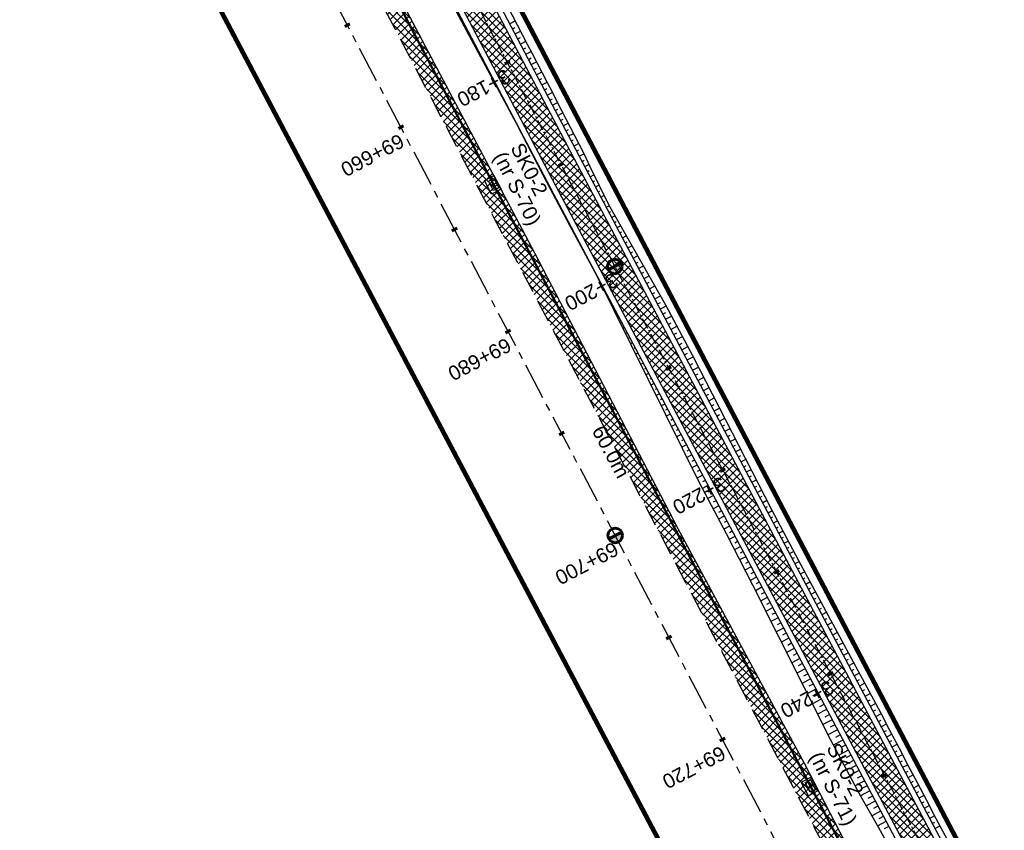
# Model space of a CAD drawing. Header units: metres. Extents: x 7529682 to 7533711, y 5721186 to 5727842.
# Tile 25 of 110: x 7531156 to 7531241, y 5724924 to 5724994. Entities that reach past the tile are written whole.
import ezdxf

# ---------------------------------------------------------------- set-up
doc = ezdxf.new("R2010")
doc.units = ezdxf.units.M
for name, pattern in [('817-dzialki-09-05-04$0$HIDDEN', [0.375, 0.25, -0.125]), ('CENTER', [50.8, 31.75, -6.35, 6.35, -6.35]), ('HIDDEN', [9.525, 6.35, -3.175])]:
    doc.linetypes.add(name, pattern=pattern)
for name, color, linetype in [('C-DROGI-SYTUACJA-ETYKIETY', 7, 'Continuous'), ('D-hatch-pobocza', 131, 'Continuous'), ('D-pobocza', 7, 'Continuous'), ('D-skarpa', 7, 'Continuous'), ('D-skarpa-kreskowanie', 7, 'Continuous')]:
    doc.layers.add(name, color=color, linetype=linetype)
doc.layers.add('D-hatch-ciag-pieszo-rowerowy', color=7, linetype='Continuous', lineweight=13, true_color=0xff9f80)
doc.layers.add('D-LR-etap-III', color=7, linetype='817-dzialki-09-05-04$0$HIDDEN', lineweight=50, true_color=0xff1aff)
for name, color, linetype, lineweight in [('D-krawędzie', 7, 'Continuous', 30), ('D-obrzeża', 7, 'Continuous', 30), ('D-oś', 10, 'CENTER', 30), ('Sieci-T-kanal technologiczny', 4, 'kt kanał technologiczny', 30)]:
    doc.layers.add(name, color=color, linetype=linetype, lineweight=lineweight)
for name, color, linetype, true_color in [('D-opis-KT-dlugosci', 7, 'Continuous', 0xff8000), ('D-opis-KT-studnie', 7, 'Continuous', 0xff8000), ('poprzeczki', 7, 'Continuous', 0x0000c7)]:
    doc.layers.add(name, color=color, linetype=linetype, true_color=true_color)
doc.styles.add('ARIAL', font='arial.ttf', dxfattribs={"height": 1})
doc.styles.get("Standard").update_dxf_attribs({"font": 'arial.ttf'})
doc.linetypes.add('kt kanał technologiczny', pattern='A,1,-0.8,["kt",Standard,S=0.5,R=0,X=-0.7,Y=-0.15],-0.3', length=2.1)

# ---------------------------------------------------------------- blocks, each defined once
blk = doc.blocks.new('kilometraz')
at = {"linetype": 'ByBlock', "lineweight": -2}
blk.add_hatch(color=0, dxfattribs=at).paths.add_polyline_path([(0, -0.28125, 0.41421356), (0.28125, 0, 0.41421356), (0, 0.28125)])
at = {"color": 0, "linetype": 'ByBlock', "lineweight": -2}
blk.add_line((0, 0.28125), (0, -0.28125), dxfattribs=at)
blk.add_circle((0, 0), 0.28125, dxfattribs=at)
blk = doc.blocks.new('AeccTickLine')
at = {"color": 0, "linetype": 'ByBlock', "lineweight": -2}
blk.add_line((0, 1), (0, -1), dxfattribs=at)
blk = doc.blocks.new('SKR2')
at = {"layer": 'Sieci-T-kanal technologiczny', "color": 2, "lineweight": 25}
for points in [[(0.028, -0.188), (0.958, -1.153), (0.282, -1.805), (-0.648, -0.84)], [(-0.038, -0.537), (0.607, -1.206), (0.233, -1.567), (-0.412, -0.898)]]:
    blk.add_lwpolyline(points, close=True, dxfattribs=at)
blk.add_lwpolyline([(-0.09, -1.232), (0.285, -0.872)], dxfattribs=at)

msp = doc.modelspace()

# ---------------------------------------------------------------- hatches: boundary and pattern name
at = {"layer": 'D-hatch-ciag-pieszo-rowerowy'}
h = msp.add_hatch(dxfattribs=at)
h.set_pattern_fill('ANSI37', color=256, scale=0.15, style=0)
h.set_pattern_definition([(45, (0.88535, 0.46493), (-0.33675960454, 0.33675960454), []), (135, (0.88535, 0.46493), (-0.33675960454, -0.33675960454), [])])
h.paths.add_polyline_path([(7531176.002, 5725035.633), (7531173.776, 5725034.493), (7531202.515, 5724979.795), (7531233.696, 5724920.95), (7531258.824, 5724873.473), (7531292.225, 5724809.507), (7531303.703, 5724787.477), (7531306.47, 5724787.579), (7531294.441, 5724810.665), (7531261.037, 5724874.637), (7531235.905, 5724922.12), (7531204.726, 5724980.962)])
at = {"layer": 'D-hatch-pobocza'}
h = msp.add_hatch(dxfattribs=at)
h.set_pattern_fill('ANSI37', color=256, scale=0.15, style=0)
h.set_pattern_definition([(45, (0, 0), (-0.33675960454, 0.33675960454), []), (135, (0, 0), (-0.33675960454, -0.33675960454), [])])
h.paths.add_polyline_path([(7531224.12, 5724929.62), (7531213.15, 5724949.98), (7531200.73, 5724973.91), (7531188.83, 5724996.41), (7531176.89, 5725019.33), (7531166.91, 5725038.07), (7531158.98, 5725054.059), (7531158.142, 5725051.386), (7531167.38, 5725033.767), (7531197.165, 5724976.988), (7531228.151, 5724918.034), (7531253.153, 5724870.491), (7531286.796, 5724806.654), (7531296.235, 5724788.675), (7531298.776, 5724787.518), (7531278.14, 5724826.49), (7531263.88, 5724853.83), (7531259.01, 5724862.85), (7531247.51, 5724884.88), (7531235.21, 5724908.21)])

# ---------------------------------------------------------------- linework, layer by layer
at = {"layer": 'D-krawędzie', "linetype": 'HIDDEN', "ltscale": 0.3, "flags": 128}
msp.add_lwpolyline([(7530572.01, 5726166.06), (7530599.74, 5726113.52), (7530641.555, 5726032.008), (7530660.961, 5725995.07), (7530689.128, 5725941.54), (7530707.336, 5725907.032), (7530725.256, 5725873.093), (7530743.97, 5725837.654), (7530770.527, 5725787.119), (7530787.864, 5725754.267), (7530809.898, 5725712.542), (7530824.739, 5725684.389), (7530840.856, 5725653.693), (7530860.675, 5725616.154), (7530865.283, 5725607.394), (7530878.05, 5725583.08), (7530918.172, 5725507.178), (7530950.163, 5725446.305), (7530993.419, 5725364.265), (7531022.766, 5725308.719), (7531053.81, 5725249.872), (7531081.166, 5725197.875), (7531103.902, 5725154.541), (7531128.123, 5725108.448), (7531149.3, 5725068.25), (7531167.38, 5725033.767), (7531197.165, 5724976.988), (7531228.151, 5724918.034), (7531253.153, 5724870.491), (7531286.796, 5724806.654), (7531306.74, 5724768.665), (7531335.094, 5724714.652), (7531357.319, 5724672.439), (7531373.645, 5724641.454), (7531392.162, 5724605.999), (7531418.48, 5724555.853), (7531439.727, 5724515.582), (7531476.36, 5724446.19), (7531491.8, 5724416.76), (7531531.9, 5724339.933), (7531557.227, 5724291.659), (7531569.852, 5724267.577), (7531591.376, 5724226.548), (7531610.004, 5724191.103), (7531616.883, 5724177.999), (7531629.985, 5724153.025), (7531641.007, 5724132.022), (7531664.906, 5724087.617), (7531677.644, 5724064.786), (7531683.112, 5724054.988), (7531686.753, 5724048.18), (7531695.448, 5724031.697), (7531703.749, 5724015.917), (7531709.214, 5724005.514), (7531719.389, 5723986.147), (7531726.295, 5723973), (7531732.741, 5723960.736), (7531735.13, 5723956.19)], dxfattribs=at)
at = {"layer": 'D-LR-etap-III', "ltscale": 10, "flags": 128}
msp.add_lwpolyline([(7531750.474, 5723895.103, 0.4, 0.4, 0), (7531750.505, 5723895.13, 0.4, 0.4, 0), (7531682.71, 5724022.92, 0.4, 0.4, 0), (7531619.177, 5724147.204, 0.4, 0.4, 0), (7531592.309, 5724198.489, 0.4, 0.4, 0), (7531553.264, 5724272.919, 0.4, 0.4, 0), (7531504.02, 5724366.79, 0.4, 0.4, 0), (7531482.09, 5724407.62, 0.4, 0.4, 0), (7531412.35, 5724541.183, 0.4, 0.4, 0), (7531388.464, 5724586.93, 0.4, 0.4, 0), (7531345.12, 5724669.94, 0.4, 0.4, 0), (7531127.66, 5725081.67, 0.4, 0.4, 0), (7531059.253, 5725211.041, 0.4, 0.4, 0), (7531008.007, 5725307.954, 0.4, 0.4, 0), (7530964.182, 5725390.836, 0.4, 0.4, 0), (7530914.557, 5725484.684, 0.4, 0.4, 0), (7530865.243, 5725577.494, 0.4, 0.4, 0), (7530840.085, 5725624.059, 0.4, 0.4, 0), (7530802.56, 5725694.925, 0.4, 0.4, 0), (7530755.54, 5725787.51, 0.4, 0.4, 0), (7530708.718, 5725876.303, 0.4, 0.4, 0), (7530695.12, 5725902.09, 0.4, 0.4, 0), (7530642.914, 5726001.078, 0.4, 0.4, 0), (7530634.935, 5726016.147, 0.4, 0.4, 0), (7530610.82, 5726061.93, 0.4, 0.4, 0), (7530610.82, 5726061.93, 0.4, 0.4, 0), (7530607.21, 5726063.51, 0.4, 0.4, 0), (7530597.42, 5726080.68, 0.4, 0.4, 0), (7530591.16, 5726088.44, 0.4, 0.4, 0), (7530581.28, 5726107.21, 0.4, 0.4, 0), (7530571.29, 5726130.56, 0.4, 0.4, 0), (7530549.555, 5726171.527, 0.4, 0.4, 0), (7530531.014, 5726206.474, 0.4, 0.4, 0), (7530516.461, 5726236.017, 0.4, 0.4, 0), (7530500.799, 5726266.141, 0.4, 0.4, 0), (7530491.35, 5726283.94, 0.4, 0.4, 0), (7530482.4, 5726303.41, 0.4, 0.4, 0), (7530482.4, 5726303.41, 0.4, 0.4, 0), (7530450.41, 5726357.28, 0.4, 0.4, 0), (7530397.759, 5726458.5, 0.4, 0.4, 0), (7530334.708, 5726583.665, 0.4, 0.4, 0), (7530303.939, 5726645.168, 0.4, 0.4, 0), (7530300.51, 5726651.778, 0.4, 0.4, 0), (7530289.214, 5726671.967, 0.4, 0.4, 0), (7530281.54, 5726685.57, 0.4, 0.4, 0), (7530261.371, 5726724.163, 0.4, 0.4, 0), (7530254.03, 5726738.21, 0.4, 0.4, 0), (7530197.22, 5726845.06, 0.4, 0.4, 0), (7530194.71, 5726849.15, 0.4, 0.4, 0), (7530195.92, 5726850.75, 0.4, 0.4, 0), (7530170.547, 5726892.961, 0.4, 0.4, 0), (7530143.175, 5726945.066, 0.4, 0.4, 0), (7530105.06, 5727018.32, 0.4, 0.4, 0), (7530100.06, 5727027.16, 0.4, 0.4, 0), (7530062.319, 5727099.625, 0.4, 0.4, 0), (7530015.379, 5727189.42, 0.4, 0.4, 0), (7529983.208, 5727250.207, 0.4, 0.4, 0), (7529953.284, 5727306.747, 0.4, 0.4, 0), (7529900.671, 5727406.159, 0.4, 0.4, 0), (7529890.63, 5727425.131, 0.4, 0.4, 0), (7529875.155, 5727454.426, 0.4, 0.4, 0), (7529857.56, 5727487.787, 0.4, 0.4, 0), (7529835.194, 5727530.193, 0.4, 0.4, 0), (7529811.741, 5727574.662, 0.4, 0.4, 0), (7529792.102, 5727611.923, 0.4, 0.4, 0), (7529768.066, 5727657.47, 0.4, 0.4, 0), (7529755.211, 5727682.131, 0.4, 0.4, 0), (7529753.31, 5727681.13, 0.4, 0.4, 0), (7529739.21, 5727707.77, 0.4, 0.4, 0), (7529735.395, 5727711.252, 0.4, 0.4, 0), (7529725.42, 5727730.2, 0.4, 0.4, 0), (7529723.55, 5727729.88, 0.4, 0.4, 0), (7529695.567, 5727782.932, 0.4, 0.4, 0), (7529717.68, 5727794.024, 0.4, 0.4, 0), (7529736.275, 5727758.647, 0.4, 0.4, 0), (7529736.275, 5727758.647, 0.4, 0.4, 0), (7529744.511, 5727750.406, 0.4, 0.4, 0), (7529744.511, 5727750.406, 0.4, 0.4, 0), (7529750.283, 5727738.55, 0.4, 0.4, 0), (7529777.109, 5727687.569, 0.4, 0.4, 0), (7529796.515, 5727651.33, 0.4, 0.4, 0), (7529814.938, 5727616.793, 0.4, 0.4, 0), (7529839.007, 5727572.304, 0.4, 0.4, 0), (7529860.618, 5727532.509, 0.4, 0.4, 0), (7529882.349, 5727491.504, 0.4, 0.4, 0), (7529904.865, 5727449.096, 0.4, 0.4, 0), (7529920.747, 5727418.885, 0.4, 0.4, 0), (7529946.677, 5727368.547, 0.4, 0.4, 0), (7529972.025, 5727320.573, 0.4, 0.4, 0), (7529987.74, 5727290.153, 0.4, 0.4, 0), (7529996.497, 5727273.662, 0.4, 0.4, 0), (7530017.541, 5727234.203, 0.4, 0.4, 0), (7530033.054, 5727204.864, 0.4, 0.4, 0), (7530051.623, 5727170.223, 0.4, 0.4, 0), (7530069.277, 5727137.016, 0.4, 0.4, 0), (7530089.385, 5727097.534, 0.4, 0.4, 0), (7530109.713, 5727060.747, 0.4, 0.4, 0), (7530136.77, 5727011.64, 0.4, 0.4, 0), (7530162.447, 5726962.744, 0.4, 0.4, 0), (7530187.674, 5726916.992, 0.4, 0.4, 0), (7530207.821, 5726879.335, 0.4, 0.4, 0), (7530230.626, 5726834.519, 0.4, 0.4, 0), (7530262.288, 5726776.618, 0.4, 0.4, 0), (7530277.51, 5726760.213, 0.4, 0.4, 0), (7530286.037, 5726744.107, 0.4, 0.4, 0), (7530288.097, 5726735.884, 0.4, 0.4, 0), (7530290.394, 5726725.047, 0.4, 0.4, 0), (7530296.177, 5726713.583, 0.4, 0.4, 0), (7530302.726, 5726701.182, 0.4, 0.4, 0), (7530325.685, 5726657.466, 0.4, 0.4, 0), (7530343.244, 5726623.649, 0.4, 0.4, 0), (7530360.23, 5726591.747, 0.4, 0.4, 0), (7530383.209, 5726548.059, 0.4, 0.4, 0), (7530406.018, 5726503.606, 0.4, 0.4, 0), (7530427.465, 5726462.62, 0.4, 0.4, 0), (7530447.928, 5726424.388, 0.4, 0.4, 0), (7530471.127, 5726379.921, 0.4, 0.4, 0), (7530490.501, 5726343.033, 0.4, 0.4, 0), (7530509.499, 5726306.733, 0.4, 0.4, 0), (7530529.89, 5726267.244, 0.4, 0.4, 0), (7530543.852, 5726238.99, 0.4, 0.4, 0), (7530554.809, 5726218.944, 0.4, 0.4, 0), (7530559.027, 5726212.223, 0.4, 0.4, 0), (7530563.061, 5726206.41, 0.4, 0.4, 0), (7530566.934, 5726200.464, 0.4, 0.4, 0), (7530569.771, 5726194.902, 0.4, 0.4, 0), (7530571.473, 5726191.282, 0.4, 0.4, 0), (7530572.839, 5726188.025, 0.4, 0.4, 0), (7530575.295, 5726182.035, 0.4, 0.4, 0), (7530579.737, 5726173.306, 0.4, 0.4, 0), (7530583.3, 5726167.41, 0.4, 0.4, 0), (7530593.4, 5726163.33, 0.4, 0.4, 0), (7530598.618, 5726155.264, 0.4, 0.4, 0), (7530608.258, 5726140.497, 0.4, 0.4, 0), (7530603.27, 5726136.83, 0.4, 0.4, 0), (7530606.53, 5726131.84, 0.4, 0.4, 0), (7530604.239, 5726124.217, 0.4, 0.4, 0), (7530605.847, 5726121.63, 0.4, 0.4, 0), (7530608.972, 5726116.164, 0.4, 0.4, 0), (7530618.114, 5726097.791, 0.4, 0.4, 0), (7530651.213, 5726034.96, 0.4, 0.4, 0), (7530670.244, 5725998.611, 0.4, 0.4, 0), (7530698.075, 5725945.953, 0.4, 0.4, 0), (7530716.506, 5725911.305, 0.4, 0.4, 0), (7530735.223, 5725875.667, 0.4, 0.4, 0), (7530752.504, 5725842.155, 0.4, 0.4, 0), (7530778.311, 5725793.501, 0.4, 0.4, 0), (7530797.5, 5725756.382, 0.4, 0.4, 0), (7530812.519, 5725728.289, 0.4, 0.4, 0), (7530820.039, 5725713.16, 0.4, 0.4, 0), (7530822.422, 5725710.194, 0.4, 0.4, 0), (7530833.155, 5725688.801, 0.4, 0.4, 0), (7530849.629, 5725656.159, 0.4, 0.4, 0), (7530867.983, 5725621.964, 0.4, 0.4, 0), (7530872.63, 5725612.888, 0.4, 0.4, 0), (7530880.354, 5725597.595, 0.4, 0.4, 0), (7530883.839, 5725593.389, 0.4, 0.4, 0), (7530891.782, 5725587.763, 0.4, 0.4, 0), (7530895.039, 5725584.281, 0.4, 0.4, 0), (7530897.034, 5725580.941, 0.4, 0.4, 0), (7530900.952, 5725579.946, 0.4, 0.4, 0), (7530904.81, 5725571.977, 0.4, 0.4, 0), (7530903.682, 5725568.566, 0.4, 0.4, 0), (7530908.901, 5725558.845, 0.4, 0.4, 0), (7530910.252, 5725545.672, 0.4, 0.4, 0), (7530912.873, 5725538.646, 0.4, 0.4, 0), (7530945.278, 5725478.464, 0.4, 0.4, 0), (7530959.692, 5725450.246, 0.4, 0.4, 0), (7531002.827, 5725368.192, 0.4, 0.4, 0), (7531044.704, 5725290.314, 0.4, 0.4, 0), (7531064.099, 5725253.213, 0.4, 0.4, 0), (7531083.01, 5725216.678, 0.4, 0.4, 0), (7531113.013, 5725158.466, 0.4, 0.4, 0), (7531137.364, 5725113.071, 0.4, 0.4, 0), (7531150.831, 5725086.712, 0.4, 0.4, 0), (7531159.746, 5725076.641, 0.4, 0.4, 0), (7531166.31, 5725074.58, 0.4, 0.4, 0), (7531172.29, 5725062.58, 0.4, 0.4, 0), (7531170.59, 5725055.606, 0.4, 0.4, 0), (7531173.733, 5725044.081, 0.4, 0.4, 0), (7531215.342, 5724964.86, 0.4, 0.4, 0), (7531238.054, 5724921.685, 0.4, 0.4, 0), (7531262.39, 5724875.283, 0.4, 0.4, 0), (7531295.587, 5724811.266, 0.4, 0.4, 0), (7531348.488, 5724712.363, 0.4, 0.4, 0), (7531363.741, 5724682.684, 0.4, 0.4, 0), (7531366.987, 5724675.865, 0.4, 0.4, 0), (7531382.541, 5724646.111, 0.4, 0.4, 0), (7531401.299, 5724610.875, 0.4, 0.4, 0), (7531428.965, 5724558.862, 0.4, 0.4, 0), (7531449.111, 5724520.398, 0.4, 0.4, 0), (7531477.293, 5724465.831, 0.4, 0.4, 0), (7531500.996, 5724421.113, 0.4, 0.4, 0), (7531512.122, 5724400.549, 0.4, 0.4, 0), (7531513.782, 5724396.757, 0.4, 0.4, 0), (7531526.32, 5724379.39, 0.4, 0.4, 0), (7531566.784, 5724302.736, 0.4, 0.4, 0), (7531612.277, 5724225.61, 0.4, 0.4, 0), (7531620.493, 5724210.548, 0.4, 0.4, 0), (7531631.578, 5724196.258, 0.4, 0.4, 0), (7531653.484, 5724152.434, 0.4, 0.4, 0), (7531661.151, 5724128.494, 0.4, 0.4, 0), (7531673.881, 5724101.186, 0.4, 0.4, 0), (7531684.691, 5724081.184, 0.4, 0.4, 0), (7531699.212, 5724051.17, 0.4, 0.4, 0), (7531704.034, 5724040.584, 0.4, 0.4, 0), (7531704.034, 5724040.584, 0.4, 0.4, 0), (7531703.913, 5724037.17, 0.4, 0.4, 0), (7531736.42, 5723969.232, 0.4, 0.4, 0), (7531738.285, 5723967.699, 0.4, 0.4, 0), (7531742.181, 5723962.346, 0.4, 0.4, 0), (7531744.286, 5723958.616, 0.4, 0.4, 0), (7531755.393, 5723944.193, 0.4, 0.4, 0), (7531758.69, 5723936.76, 0.4, 0.4, 0), (7531780.08, 5723929.25, 0.4, 0.4, 0), (7531792.612, 5723906.338, 0.4, 0.4, 0), (7531792.612, 5723906.338, 0.4, 0.4, 0), (7531756.962, 5723883.055, 0.4, 0.4, 0), (7531750.46, 5723895.13, 0.4, 0.4, 0), (7531750.46, 5723895.13, 0, 0, 0)], format="xyseb", dxfattribs=at)
at = {"layer": 'D-obrzeża'}
for points in [[(7531306.47, 5724787.579), (7531294.441, 5724810.665), (7531261.037, 5724874.637), (7531235.905, 5724922.12), (7531204.726, 5724980.962), (7531173.078, 5725041.197, -0.068789), (7531170.289, 5725048.924), (7531169.644, 5725051.962, 0.068574), (7531168.256, 5725055.815), (7531166.709, 5725058.764, -0.29099), (7531166.888, 5725060.903), (7531168.105, 5725062.505)], [(7531162.547, 5725061.318), (7531165.882, 5725054.959, -0.068574), (7531167.27, 5725051.106), (7531167.915, 5725048.068, 0.068789), (7531170.704, 5725040.34), (7531202.515, 5724979.795), (7531233.696, 5724920.95), (7531258.824, 5724873.473), (7531292.225, 5724809.507), (7531312.052, 5724771.454), (7531340.423, 5724719.339, -0.00902), (7531345.426, 5724709.741), (7531362.629, 5724675.233), (7531378.958, 5724644.242), (7531397.477, 5724608.783), (7531423.79, 5724558.646), (7531445.036, 5724518.378), (7531473.71, 5724463.87), (7531497.095, 5724419.316), (7531505.905, 5724402.511, -0.033171), (7531508.586, 5724396.451), (7531511.248, 5724389.164)]]:
    msp.add_lwpolyline(points, format="xyb", dxfattribs=at)
at = {"layer": 'D-oś', "ltscale": 0.03}
msp.add_lwpolyline([(7531156.869, 5725074.83), (7531166.993, 5725055.55, -0.068732), (7531168.479, 5725051.432), (7531169.1, 5725048.503, 0.068783), (7531171.89, 5725040.776), (7531203.621, 5724980.378), (7531234.8, 5724921.535), (7531259.931, 5724874.055), (7531293.333, 5724810.086), (7531313.16, 5724772.033), (7531341.529, 5724719.923, -0.009023), (7531346.533, 5724710.322), (7531363.735, 5724675.815), (7531380.065, 5724644.823), (7531398.584, 5724609.363), (7531424.897, 5724559.228), (7531446.142, 5724518.961), (7531474.816, 5724464.452), (7531498.201, 5724419.897)], format="xyb", dxfattribs=at)
at = {"layer": 'D-oś', "ltscale": 0.1}
msp.add_lwpolyline([(7531488.683, 5724414.901), (7531465.302, 5724459.448), (7531436.63, 5724513.951), (7531415.383, 5724554.223), (7531389.061, 5724604.375), (7531370.545, 5724639.828), (7531354.222, 5724670.808), (7531331.996, 5724713.024), (7531303.641, 5724767.038), (7531283.699, 5724805.024), (7531250.055, 5724868.862), (7531225.053, 5724916.406), (7531194.065, 5724975.362), (7531164.28, 5725032.142), (7531146.202, 5725066.622)], dxfattribs=at)
at = {"layer": 'D-pobocza'}
for points in [[(7531307.023, 5724787.599), (7531294.884, 5724810.896), (7531261.48, 5724874.869), (7531236.347, 5724922.354), (7531205.169, 5724981.195), (7531173.553, 5725041.368, -0.068789), (7531170.764, 5725049.096), (7531170.119, 5725052.133, 0.068574), (7531168.73, 5725055.986), (7531167.152, 5725058.996, -0.29099), (7531167.286, 5725060.6), (7531168.707, 5725062.47)], [(7531162.212, 5725060.882), (7531165.407, 5725054.788, -0.068574), (7531166.795, 5725050.935), (7531167.44, 5725047.896, 0.068789), (7531170.23, 5725040.168), (7531202.073, 5724979.562), (7531233.254, 5724920.716), (7531258.382, 5724873.241), (7531291.782, 5724809.276), (7531303.156, 5724787.446)]]:
    msp.add_lwpolyline(points, format="xyb", dxfattribs=at)
msp.add_lwpolyline([(7531298.776, 5724787.518), (7531278.14, 5724826.49), (7531263.88, 5724853.83), (7531259.01, 5724862.85), (7531247.51, 5724884.88), (7531235.21, 5724908.21), (7531224.12, 5724929.62), (7531213.15, 5724949.98), (7531200.73, 5724973.91), (7531188.83, 5724996.41), (7531176.89, 5725019.33), (7531166.91, 5725038.07), (7531158.98, 5725054.059), (7531158.142, 5725051.386)], dxfattribs=at)
at = {"layer": 'D-skarpa', "linetype": 'Continuous'}
for points in [[(7531195.689, 5725000.366, -0.001638), (7531202.64, 5724987.073), (7531204.927, 5724982.627), (7531205.513, 5724981.372), (7531207.112, 5724978.135), (7531212.054, 5724969.436), (7531214.413, 5724965.028), (7531221.265, 5724951.683), (7531223.594, 5724947.259), (7531228.34, 5724938.457), (7531230.708, 5724934.053, -0.000223), (7531256.277, 5724885.356)], [(7531192.002, 5724998.429), (7531194.338, 5724994.008), (7531199.082, 5724985.204), (7531201.396, 5724980.772), (7531202.029, 5724979.542), (7531203.731, 5724976.344), (7531206.087, 5724971.934), (7531214.984, 5724954.014), (7531217.317, 5724949.591), (7531219.598, 5724945.141), (7531226.349, 5724931.743), (7531228.71, 5724927.335, -0.000386), (7531236.047, 5724914.248)]]:
    msp.add_lwpolyline(points, format="xyb", dxfattribs=at)
at = {"layer": 'D-skarpa-kreskowanie', "linetype": 'Continuous'}
for p, q in [((7531194.494, 5724993.988, 108.22), (7531194.438, 5724993.958, 108.178)), ((7531198.532, 5724993.827, 108.354), (7531199.007, 5724994.077, 107.996)), ((7531194.727, 5724993.545, 108.221), (7531194.618, 5724993.488, 108.139)), ((7531194.959, 5724993.102, 108.222), (7531194.907, 5724993.075, 108.183)), ((7531198.765, 5724993.385, 108.355), (7531199.002, 5724993.509, 108.176)), ((7531198.997, 5724992.942, 108.356), (7531199.471, 5724993.191, 107.999)), ((7531195.192, 5724992.66, 108.223), (7531195.093, 5724992.608, 108.148)), ((7531195.424, 5724992.217, 108.224), (7531195.377, 5724992.192, 108.188)), ((7531199.23, 5724992.499, 108.357), (7531199.467, 5724992.624, 108.178)), ((7531199.462, 5724992.057, 108.358), (7531199.936, 5724992.306, 108.001)), ((7531195.657, 5724991.774, 108.225), (7531195.567, 5724991.727, 108.157)), ((7531195.889, 5724991.332, 108.226), (7531195.847, 5724991.309, 108.194)), ((7531199.695, 5724991.614, 108.359), (7531199.932, 5724991.738, 108.18)), ((7531199.927, 5724991.171, 108.36), (7531200.4, 5724991.42, 108.004)), ((7531196.122, 5724990.889, 108.227), (7531196.042, 5724990.847, 108.166)), ((7531196.355, 5724990.446, 108.228), (7531196.317, 5724990.427, 108.199)), ((7531200.16, 5724990.729, 108.361), (7531200.394, 5724990.852, 108.184)), ((7531200.392, 5724990.286, 108.361), (7531200.858, 5724990.531, 108.011)), ((7531196.587, 5724990.004, 108.229), (7531196.516, 5724989.966, 108.175)), ((7531196.82, 5724989.561, 108.23), (7531196.786, 5724989.544, 108.205)), ((7531200.625, 5724989.844, 108.362), (7531200.856, 5724989.965, 108.188)), ((7531200.858, 5724989.401, 108.363), (7531201.316, 5724989.642, 108.018)), ((7531197.052, 5724989.119, 108.23), (7531196.99, 5724989.086, 108.184)), ((7531197.285, 5724988.676, 108.231), (7531197.256, 5724988.661, 108.21)), ((7531201.09, 5724988.958, 108.364), (7531201.318, 5724989.078, 108.193)), ((7531201.323, 5724988.516, 108.365), (7531201.774, 5724988.753, 108.025)), ((7531197.517, 5724988.233, 108.232), (7531197.465, 5724988.206, 108.193)), ((7531197.75, 5724987.791, 108.233), (7531197.726, 5724987.778, 108.215)), ((7531201.555, 5724988.073, 108.366), (7531201.779, 5724988.191, 108.197)), ((7531201.788, 5724987.63, 108.367), (7531202.232, 5724987.864, 108.032)), ((7531197.982, 5724987.348, 108.234), (7531197.939, 5724987.325, 108.202)), ((7531198.215, 5724986.905, 108.235), (7531198.196, 5724986.895, 108.221)), ((7531202.02, 5724987.188, 108.368), (7531202.241, 5724987.304, 108.202)), ((7531202.253, 5724986.745, 108.369), (7531202.69, 5724986.975, 108.04)), ((7531198.448, 5724986.463, 108.236), (7531198.414, 5724986.445, 108.211)), ((7531198.68, 5724986.02, 108.237), (7531198.665, 5724986.013, 108.226)), ((7531202.485, 5724986.303, 108.37), (7531202.702, 5724986.416, 108.207)), ((7531202.718, 5724985.86, 108.371), (7531203.148, 5724986.086, 108.047)), ((7531198.913, 5724985.578, 108.238), (7531198.888, 5724985.565, 108.22)), ((7531199.145, 5724985.135, 108.239), (7531199.135, 5724985.129, 108.232)), ((7531202.95, 5724985.417, 108.372), (7531203.164, 5724985.529, 108.211)), ((7531203.183, 5724984.975, 108.373), (7531203.605, 5724985.196, 108.055)), ((7531199.378, 5724984.692, 108.24), (7531199.356, 5724984.681, 108.229)), ((7531203.416, 5724984.532, 108.374), (7531203.625, 5724984.642, 108.216)), ((7531203.648, 5724984.089, 108.375), (7531204.063, 5724984.307, 108.062)), ((7531199.61, 5724984.25, 108.241), (7531199.599, 5724984.244, 108.237)), ((7531199.843, 5724983.807, 108.242), (7531199.818, 5724983.794, 108.239)), ((7531203.881, 5724983.647, 108.376), (7531204.086, 5724983.755, 108.221)), ((7531200.05, 5724983.351, 108.244), (7531200.063, 5724983.358, 108.243)), ((7531200.281, 5724982.908, 108.249), (7531200.308, 5724982.922, 108.244)), ((7531204.113, 5724983.204, 108.377), (7531204.52, 5724983.418, 108.07)), ((7531204.346, 5724982.761, 108.377), (7531204.547, 5724982.867, 108.226)), ((7531200.513, 5724982.465, 108.254), (7531200.527, 5724982.472, 108.249)), ((7531200.744, 5724982.021, 108.259), (7531200.773, 5724982.037, 108.246)), ((7531204.578, 5724982.319, 108.378), (7531204.974, 5724982.527, 108.08)), ((7531204.811, 5724981.876, 108.379), (7531204.998, 5724981.975, 108.238)), ((7531200.975, 5724981.578, 108.264), (7531200.99, 5724981.586, 108.255)), ((7531201.207, 5724981.135, 108.268), (7531201.238, 5724981.151, 108.247)), ((7531205.043, 5724981.434, 108.38), (7531205.397, 5724981.62, 108.114)), ((7531205.277, 5724980.991, 108.381), (7531205.445, 5724981.08, 108.254)), ((7531201.438, 5724980.691, 108.273), (7531201.454, 5724980.7, 108.261)), ((7531201.667, 5724980.247, 108.277), (7531201.703, 5724980.266, 108.249)), ((7531205.511, 5724980.55, 108.382), (7531205.834, 5724980.721, 108.138)), ((7531205.745, 5724980.108, 108.383), (7531205.9, 5724980.19, 108.266)), ((7531201.895, 5724979.802, 108.281), (7531201.916, 5724979.813, 108.265)), ((7531202.127, 5724979.359, 108.283), (7531202.169, 5724979.381, 108.251)), ((7531205.979, 5724979.666, 108.384), (7531206.277, 5724979.824, 108.159)), ((7531206.213, 5724979.224, 108.385), (7531206.356, 5724979.3, 108.277)), ((7531202.362, 5724978.917, 108.283), (7531202.382, 5724978.928, 108.268)), ((7531202.597, 5724978.476, 108.284), (7531202.637, 5724978.497, 108.253)), ((7531206.447, 5724978.782, 108.386), (7531206.72, 5724978.927, 108.18)), ((7531206.681, 5724978.34, 108.387), (7531206.812, 5724978.41, 108.289)), ((7531202.832, 5724978.035, 108.284), (7531202.851, 5724978.045, 108.269)), ((7531203.066, 5724977.593, 108.284), (7531203.105, 5724977.614, 108.255)), ((7531206.915, 5724977.899, 108.388), (7531207.169, 5724978.033, 108.196)), ((7531207.15, 5724977.457, 108.389), (7531207.283, 5724977.528, 108.288)), ((7531203.301, 5724977.152, 108.285), (7531203.32, 5724977.162, 108.27)), ((7531203.536, 5724976.711, 108.285), (7531203.574, 5724976.73, 108.257)), ((7531207.384, 5724977.015, 108.39), (7531207.664, 5724977.163, 108.178)), ((7531207.618, 5724976.573, 108.391), (7531207.764, 5724976.651, 108.28)), ((7531203.771, 5724976.269, 108.285), (7531203.79, 5724976.279, 108.271)), ((7531204.007, 5724975.828, 108.281), (7531204.042, 5724975.847, 108.259)), ((7531207.852, 5724976.131, 108.392), (7531208.158, 5724976.294, 108.161)), ((7531208.086, 5724975.69, 108.393), (7531208.245, 5724975.774, 108.272)), ((7531204.243, 5724975.387, 108.278), (7531204.259, 5724975.396, 108.269)), ((7531204.478, 5724974.946, 108.274), (7531204.51, 5724974.963, 108.261)), ((7531208.32, 5724975.248, 108.393), (7531208.652, 5724975.424, 108.143)), ((7531208.554, 5724974.806, 108.394), (7531208.727, 5724974.897, 108.264)), ((7531204.714, 5724974.505, 108.271), (7531204.729, 5724974.513, 108.266)), ((7531204.949, 5724974.064, 108.267), (7531204.978, 5724974.079, 108.262)), ((7531208.788, 5724974.364, 108.395), (7531209.146, 5724974.554, 108.125)), ((7531205.185, 5724973.623, 108.264), (7531205.199, 5724973.63, 108.264)), ((7531205.446, 5724973.196, 108.264), (7531205.42, 5724973.182, 108.26)), ((7531209.022, 5724973.922, 108.396), (7531209.208, 5724974.021, 108.256)), ((7531209.256, 5724973.481, 108.397), (7531209.64, 5724973.684, 108.108)), ((7531205.68, 5724972.754, 108.265), (7531205.668, 5724972.747, 108.261)), ((7531209.491, 5724973.039, 108.398), (7531209.689, 5724973.144, 108.248)), ((7531209.725, 5724972.597, 108.399), (7531210.135, 5724972.814, 108.09)), ((7531205.915, 5724972.312, 108.266), (7531205.892, 5724972.3, 108.253)), ((7531206.149, 5724971.87, 108.267), (7531206.137, 5724971.864, 108.258)), ((7531209.959, 5724972.155, 108.4), (7531210.17, 5724972.267, 108.241)), ((7531210.193, 5724971.713, 108.401), (7531210.629, 5724971.944, 108.072)), ((7531206.383, 5724971.429, 108.268), (7531206.347, 5724971.41, 108.241)), ((7531206.617, 5724970.987, 108.269), (7531206.593, 5724970.974, 108.251)), ((7531210.427, 5724971.272, 108.402), (7531210.651, 5724971.39, 108.233)), ((7531210.661, 5724970.83, 108.403), (7531211.123, 5724971.074, 108.054)), ((7531206.851, 5724970.545, 108.27), (7531206.792, 5724970.514, 108.226)), ((7531207.085, 5724970.103, 108.271), (7531207.05, 5724970.084, 108.244)), ((7531210.895, 5724970.388, 108.404), (7531211.133, 5724970.514, 108.225)), ((7531211.129, 5724969.946, 108.405), (7531211.617, 5724970.205, 108.037)), ((7531207.319, 5724969.661, 108.272), (7531207.237, 5724969.618, 108.21)), ((7531207.553, 5724969.219, 108.273), (7531207.506, 5724969.195, 108.237)), ((7531211.363, 5724969.504, 108.406), (7531211.614, 5724969.637, 108.217)), ((7531211.597, 5724969.062, 108.407), (7531212.109, 5724969.333, 108.021)), ((7531207.787, 5724968.778, 108.274), (7531207.682, 5724968.722, 108.194)), ((7531208.021, 5724968.336, 108.275), (7531207.963, 5724968.305, 108.231)), ((7531211.832, 5724968.621, 108.408), (7531212.088, 5724968.757, 108.214)), ((7531212.066, 5724968.179, 108.409), (7531212.581, 5724968.452, 108.02)), ((7531208.256, 5724967.894, 108.276), (7531208.127, 5724967.826, 108.178)), ((7531208.49, 5724967.452, 108.277), (7531208.419, 5724967.415, 108.224)), ((7531212.3, 5724967.737, 108.409), (7531212.558, 5724967.874, 108.215)), ((7531212.534, 5724967.295, 108.41), (7531213.052, 5724967.57, 108.019)), ((7531208.724, 5724967.01, 108.278), (7531208.572, 5724966.93, 108.163)), ((7531208.958, 5724966.569, 108.278), (7531208.876, 5724966.525, 108.217)), ((7531212.768, 5724966.853, 108.411), (7531213.028, 5724966.991, 108.215)), ((7531213.002, 5724966.412, 108.412), (7531213.524, 5724966.688, 108.018)), ((7531209.192, 5724966.127, 108.279), (7531209.016, 5724966.034, 108.147)), ((7531209.426, 5724965.685, 108.28), (7531209.332, 5724965.635, 108.21)), ((7531213.236, 5724965.97, 108.413), (7531213.498, 5724966.109, 108.216)), ((7531213.47, 5724965.528, 108.414), (7531213.996, 5724965.806, 108.018)), ((7531209.66, 5724965.243, 108.281), (7531209.461, 5724965.138, 108.131)), ((7531209.894, 5724964.801, 108.282), (7531209.789, 5724964.746, 108.203)), ((7531213.704, 5724965.086, 108.415), (7531213.968, 5724965.226, 108.216)), ((7531213.938, 5724964.644, 108.416), (7531214.466, 5724964.924, 108.018)), ((7531210.128, 5724964.36, 108.283), (7531209.906, 5724964.242, 108.115)), ((7531210.363, 5724963.918, 108.284), (7531210.246, 5724963.856, 108.196)), ((7531214.173, 5724964.203, 108.417), (7531214.433, 5724964.341, 108.22)), ((7531214.407, 5724963.761, 108.418), (7531214.923, 5724964.034, 108.029)), ((7531210.597, 5724963.476, 108.285), (7531210.351, 5724963.346, 108.1)), ((7531210.831, 5724963.034, 108.286), (7531210.702, 5724962.966, 108.189)), ((7531214.641, 5724963.319, 108.419), (7531214.896, 5724963.454, 108.226)), ((7531214.875, 5724962.877, 108.42), (7531215.38, 5724963.145, 108.039)), ((7531211.065, 5724962.592, 108.287), (7531210.796, 5724962.45, 108.084)), ((7531211.299, 5724962.151, 108.288), (7531211.159, 5724962.076, 108.182)), ((7531215.109, 5724962.435, 108.421), (7531215.359, 5724962.568, 108.232)), ((7531215.343, 5724961.994, 108.422), (7531215.837, 5724962.255, 108.049)), ((7531211.533, 5724961.709, 108.289), (7531211.241, 5724961.554, 108.068)), ((7531211.767, 5724961.267, 108.29), (7531211.615, 5724961.186, 108.175)), ((7531215.577, 5724961.552, 108.423), (7531215.821, 5724961.681, 108.239)), ((7531215.811, 5724961.11, 108.424), (7531216.293, 5724961.365, 108.06)), ((7531212.001, 5724960.825, 108.291), (7531211.686, 5724960.658, 108.053)), ((7531212.235, 5724960.383, 108.292), (7531212.072, 5724960.297, 108.168)), ((7531216.045, 5724960.668, 108.425), (7531216.284, 5724960.794, 108.245)), ((7531216.28, 5724960.226, 108.425), (7531216.75, 5724960.476, 108.07)), ((7531212.469, 5724959.941, 108.293), (7531212.13, 5724959.762, 108.037)), ((7531212.704, 5724959.5, 108.294), (7531212.528, 5724959.407, 108.161)), ((7531216.514, 5724959.784, 108.426), (7531216.746, 5724959.908, 108.251)), ((7531216.748, 5724959.343, 108.427), (7531217.207, 5724959.586, 108.081)), ((7531212.938, 5724959.058, 108.294), (7531212.575, 5724958.866, 108.021)), ((7531216.982, 5724958.901, 108.428), (7531217.209, 5724959.021, 108.257)), ((7531217.216, 5724958.459, 108.429), (7531217.664, 5724958.696, 108.091)), ((7531213.172, 5724958.616, 108.295), (7531212.985, 5724958.517, 108.154)), ((7531213.406, 5724958.174, 108.296), (7531213.02, 5724957.97, 108.005)), ((7531217.45, 5724958.017, 108.43), (7531217.671, 5724958.134, 108.263)), ((7531217.684, 5724957.575, 108.431), (7531218.121, 5724957.807, 108.102)), ((7531213.64, 5724957.732, 108.297), (7531213.441, 5724957.627, 108.147)), ((7531213.874, 5724957.291, 108.298), (7531213.465, 5724957.074, 107.99)), ((7531217.918, 5724957.134, 108.432), (7531218.134, 5724957.248, 108.269)), ((7531214.108, 5724956.849, 108.299), (7531213.898, 5724956.737, 108.14)), ((7531214.342, 5724956.407, 108.3), (7531213.91, 5724956.178, 107.974)), ((7531218.152, 5724956.692, 108.433), (7531218.578, 5724956.917, 108.112)), ((7531218.386, 5724956.25, 108.434), (7531218.596, 5724956.361, 108.276)), ((7531214.576, 5724955.965, 108.301), (7531214.354, 5724955.847, 108.134)), ((7531214.81, 5724955.523, 108.302), (7531214.355, 5724955.282, 107.958)), ((7531218.621, 5724955.808, 108.435), (7531219.035, 5724956.028, 108.122)), ((7531218.855, 5724955.366, 108.436), (7531219.059, 5724955.475, 108.282)), ((7531215.279, 5724954.64, 108.304), (7531214.8, 5724954.386, 107.942)), ((7531215.045, 5724955.082, 108.303), (7531214.811, 5724954.958, 108.127)), ((7531219.089, 5724954.925, 108.437), (7531219.491, 5724955.138, 108.133)), ((7531219.323, 5724954.483, 108.438), (7531219.521, 5724954.588, 108.288)), ((7531215.747, 5724953.756, 108.306), (7531215.257, 5724953.497, 107.936)), ((7531215.513, 5724954.198, 108.305), (7531215.268, 5724954.068, 108.12)), ((7531219.557, 5724954.041, 108.439), (7531219.948, 5724954.248, 108.143)), ((7531219.791, 5724953.599, 108.44), (7531219.984, 5724953.701, 108.294)), ((7531216.215, 5724952.872, 108.308), (7531215.723, 5724952.612, 107.937)), ((7531215.981, 5724953.314, 108.307), (7531215.736, 5724953.184, 108.122)), ((7531220.025, 5724953.157, 108.441), (7531220.405, 5724953.359, 108.154)), ((7531220.259, 5724952.716, 108.441), (7531220.446, 5724952.815, 108.3)), ((7531216.683, 5724951.989, 108.31), (7531216.19, 5724951.727, 107.937)), ((7531216.449, 5724952.431, 108.309), (7531216.203, 5724952.3, 108.123)), ((7531220.493, 5724952.274, 108.442), (7531220.862, 5724952.469, 108.164)), ((7531220.727, 5724951.832, 108.443), (7531220.909, 5724951.928, 108.306)), ((7531217.152, 5724951.105, 108.311), (7531216.656, 5724950.843, 107.938)), ((7531216.917, 5724951.547, 108.31), (7531216.67, 5724951.416, 108.124)), ((7531220.962, 5724951.39, 108.444), (7531221.32, 5724951.58, 108.174)), ((7531221.196, 5724950.948, 108.445), (7531221.374, 5724951.043, 108.311)), ((7531217.62, 5724950.222, 108.313), (7531217.123, 5724949.958, 107.938)), ((7531217.386, 5724950.663, 108.312), (7531217.138, 5724950.532, 108.125)), ((7531221.43, 5724950.506, 108.446), (7531221.786, 5724950.695, 108.178)), ((7531221.664, 5724950.065, 108.447), (7531221.841, 5724950.159, 108.313)), ((7531218.088, 5724949.338, 108.315), (7531217.583, 5724949.071, 107.935)), ((7531217.854, 5724949.78, 108.314), (7531217.605, 5724949.648, 108.126)), ((7531221.898, 5724949.623, 108.448), (7531222.251, 5724949.81, 108.182)), ((7531222.132, 5724949.181, 108.449), (7531222.308, 5724949.274, 108.316)), ((7531218.556, 5724948.454, 108.317), (7531218.04, 5724948.181, 107.927)), ((7531218.322, 5724948.896, 108.316), (7531218.067, 5724948.761, 108.124)), ((7531222.366, 5724948.739, 108.45), (7531222.717, 5724948.925, 108.185)), ((7531222.6, 5724948.297, 108.451), (7531222.775, 5724948.39, 108.319)), ((7531219.024, 5724947.571, 108.319), (7531218.496, 5724947.291, 107.92)), ((7531218.79, 5724948.013, 108.318), (7531218.529, 5724947.874, 108.121)), ((7531222.834, 5724947.856, 108.452), (7531223.183, 5724948.04, 108.189)), ((7531219.493, 5724946.687, 108.321), (7531218.952, 5724946.401, 107.913)), ((7531219.258, 5724947.129, 108.32), (7531218.991, 5724946.987, 108.118)), ((7531223.068, 5724947.414, 108.453), (7531223.242, 5724947.506, 108.322)), ((7531223.303, 5724946.972, 108.454), (7531223.649, 5724947.156, 108.192)), ((7531219.727, 5724946.245, 108.322), (7531219.454, 5724946.101, 108.116)), ((7531223.537, 5724946.53, 108.455), (7531223.712, 5724946.623, 108.323)), ((7531223.771, 5724946.088, 108.456), (7531224.124, 5724946.275, 108.189)), ((7531219.961, 5724945.804, 108.323), (7531219.409, 5724945.511, 107.906)), ((7531220.195, 5724945.362, 108.324), (7531219.915, 5724945.214, 108.113)), ((7531224.005, 5724945.647, 108.457), (7531224.183, 5724945.741, 108.322)), ((7531224.239, 5724945.205, 108.457), (7531224.599, 5724945.395, 108.186)), ((7531220.429, 5724944.92, 108.325), (7531219.861, 5724944.619, 107.896)), ((7531220.663, 5724944.478, 108.326), (7531220.375, 5724944.325, 108.108)), ((7531224.473, 5724944.763, 108.458), (7531224.655, 5724944.859, 108.322)), ((7531224.707, 5724944.321, 108.459), (7531225.073, 5724944.515, 108.183)), ((7531220.897, 5724944.036, 108.326), (7531220.311, 5724943.726, 107.884)), ((7531221.131, 5724943.594, 108.327), (7531220.834, 5724943.437, 108.103)), ((7531224.941, 5724943.879, 108.46), (7531225.126, 5724943.977, 108.321)), ((7531225.175, 5724943.438, 108.461), (7531225.548, 5724943.635, 108.18)), ((7531221.365, 5724943.153, 108.328), (7531220.761, 5724942.833, 107.873)), ((7531221.599, 5724942.711, 108.329), (7531221.293, 5724942.548, 108.098)), ((7531225.41, 5724942.996, 108.462), (7531225.597, 5724943.095, 108.32)), ((7531225.644, 5724942.554, 108.463), (7531226.023, 5724942.755, 108.177)), ((7531221.834, 5724942.269, 108.33), (7531221.211, 5724941.939, 107.861)), ((7531222.068, 5724941.827, 108.331), (7531221.752, 5724941.66, 108.093)), ((7531225.878, 5724942.112, 108.464), (7531226.069, 5724942.213, 108.32)), ((7531226.112, 5724941.67, 108.465), (7531226.497, 5724941.874, 108.174)), ((7531222.302, 5724941.385, 108.332), (7531221.661, 5724941.046, 107.849)), ((7531222.536, 5724940.944, 108.333), (7531222.211, 5724940.772, 108.088)), ((7531226.346, 5724941.228, 108.466), (7531226.54, 5724941.331, 108.319)), ((7531226.58, 5724940.787, 108.467), (7531226.972, 5724940.994, 108.171)), ((7531222.77, 5724940.502, 108.334), (7531222.111, 5724940.153, 107.837)), ((7531223.004, 5724940.06, 108.335), (7531222.67, 5724939.883, 108.083)), ((7531226.814, 5724940.345, 108.468), (7531227.012, 5724940.45, 108.319)), ((7531227.048, 5724939.903, 108.469), (7531227.447, 5724940.114, 108.168)), ((7531223.238, 5724939.618, 108.336), (7531222.561, 5724939.26, 107.825)), ((7531223.472, 5724939.176, 108.337), (7531223.129, 5724938.995, 108.078)), ((7531227.282, 5724939.461, 108.47), (7531227.483, 5724939.568, 108.318)), ((7531227.516, 5724939.019, 108.471), (7531227.921, 5724939.234, 108.165)), ((7531223.706, 5724938.735, 108.338), (7531223.011, 5724938.366, 107.813)), ((7531223.94, 5724938.293, 108.339), (7531223.588, 5724938.106, 108.073)), ((7531227.751, 5724938.578, 108.472), (7531227.955, 5724938.686, 108.318)), ((7531227.985, 5724938.136, 108.473), (7531228.396, 5724938.354, 108.162)), ((7531224.175, 5724937.851, 108.34), (7531223.461, 5724937.473, 107.802)), ((7531224.409, 5724937.409, 108.341), (7531224.048, 5724937.218, 108.068)), ((7531228.219, 5724937.694, 108.473), (7531228.426, 5724937.804, 108.317)), ((7531228.453, 5724937.252, 108.474), (7531228.869, 5724937.473, 108.16)), ((7531224.643, 5724936.967, 108.342), (7531223.911, 5724936.58, 107.79)), ((7531224.877, 5724936.526, 108.342), (7531224.507, 5724936.329, 108.063)), ((7531228.687, 5724936.81, 108.475), (7531228.897, 5724936.921, 108.317)), ((7531228.921, 5724936.369, 108.476), (7531229.343, 5724936.592, 108.158)), ((7531225.111, 5724936.084, 108.343), (7531224.362, 5724935.687, 107.778)), ((7531225.345, 5724935.642, 108.344), (7531224.966, 5724935.441, 108.058)), ((7531229.155, 5724935.927, 108.477), (7531229.367, 5724936.039, 108.317)), ((7531229.389, 5724935.485, 108.478), (7531229.816, 5724935.711, 108.156)), ((7531225.579, 5724935.2, 108.345), (7531224.812, 5724934.793, 107.766)), ((7531225.813, 5724934.758, 108.346), (7531225.425, 5724934.553, 108.053)), ((7531229.623, 5724935.043, 108.479), (7531229.838, 5724935.157, 108.317)), ((7531229.857, 5724934.601, 108.48), (7531230.29, 5724934.83, 108.154)), ((7531226.047, 5724934.316, 108.347), (7531225.262, 5724933.9, 107.754)), ((7531226.282, 5724933.875, 108.348), (7531225.884, 5724933.664, 108.048)), ((7531230.092, 5724934.159, 108.481), (7531230.309, 5724934.275, 108.317)), ((7531230.326, 5724933.718, 108.482), (7531230.762, 5724933.949, 108.152)), ((7531226.516, 5724933.433, 108.349), (7531225.712, 5724933.007, 107.742)), ((7531230.56, 5724933.276, 108.483), (7531230.777, 5724933.391, 108.319)), ((7531230.794, 5724932.834, 108.484), (7531231.228, 5724933.064, 108.157)), ((7531226.984, 5724932.549, 108.351), (7531226.162, 5724932.114, 107.731)), ((7531226.75, 5724932.991, 108.35), (7531226.343, 5724932.776, 108.043)), ((7531231.028, 5724932.392, 108.485), (7531231.244, 5724932.507, 108.322)), ((7531231.262, 5724931.95, 108.486), (7531231.693, 5724932.179, 108.161)), ((7531227.452, 5724931.666, 108.353), (7531226.625, 5724931.227, 107.729)), ((7531227.218, 5724932.107, 108.352), (7531226.803, 5724931.888, 108.039)), ((7531231.496, 5724931.509, 108.487), (7531231.711, 5724931.622, 108.325)), ((7531231.73, 5724931.067, 108.488), (7531232.158, 5724931.293, 108.165)), ((7531227.92, 5724930.782, 108.355), (7531227.097, 5724930.346, 107.733)), ((7531227.686, 5724931.224, 108.354), (7531227.273, 5724931.005, 108.042)), ((7531231.964, 5724930.625, 108.489), (7531232.177, 5724930.738, 108.328)), ((7531228.388, 5724929.898, 108.357), (7531227.569, 5724929.464, 107.738)), ((7531228.154, 5724930.34, 108.356), (7531227.744, 5724930.123, 108.046)), ((7531232.198, 5724930.183, 108.489), (7531232.623, 5724930.408, 108.169)), ((7531232.433, 5724929.741, 108.49), (7531232.644, 5724929.854, 108.331)), ((7531228.857, 5724929.015, 108.358), (7531228.041, 5724928.583, 107.743)), ((7531228.623, 5724929.457, 108.358), (7531228.214, 5724929.24, 108.049)), ((7531232.667, 5724929.3, 108.491), (7531233.088, 5724929.523, 108.173)), ((7531232.901, 5724928.858, 108.492), (7531233.111, 5724928.969, 108.334)), ((7531229.325, 5724928.131, 108.36), (7531228.513, 5724927.701, 107.748)), ((7531229.091, 5724928.573, 108.359), (7531228.684, 5724928.357, 108.053)), ((7531233.135, 5724928.416, 108.493), (7531233.554, 5724928.638, 108.177)), ((7531233.369, 5724927.974, 108.494), (7531233.578, 5724928.085, 108.337)), ((7531229.793, 5724927.248, 108.362), (7531228.99, 5724926.822, 107.756)), ((7531229.559, 5724927.689, 108.361), (7531229.155, 5724927.475, 108.056)), ((7531233.603, 5724927.532, 108.495), (7531234.019, 5724927.753, 108.182)), ((7531233.837, 5724927.091, 108.496), (7531234.044, 5724927.2, 108.34)), ((7531230.261, 5724926.364, 108.364), (7531229.469, 5724925.944, 107.767)), ((7531230.027, 5724926.806, 108.363), (7531229.628, 5724926.594, 108.062)), ((7531234.071, 5724926.649, 108.497), (7531234.484, 5724926.867, 108.186)), ((7531234.305, 5724926.207, 108.498), (7531234.511, 5724926.316, 108.343)), ((7531230.729, 5724925.48, 108.366), (7531229.949, 5724925.067, 107.777)), ((7531230.495, 5724925.922, 108.365), (7531230.102, 5724925.714, 108.068)), ((7531234.54, 5724925.765, 108.499), (7531234.949, 5724925.982, 108.19)), ((7531234.774, 5724925.323, 108.5), (7531234.978, 5724925.431, 108.346)), ((7531231.198, 5724924.597, 108.368), (7531230.428, 5724924.189, 107.787)), ((7531230.964, 5724925.038, 108.367), (7531230.576, 5724924.833, 108.075)), ((7531235.008, 5724924.881, 108.501), (7531235.414, 5724925.097, 108.194)), ((7531235.242, 5724924.44, 108.502), (7531235.444, 5724924.547, 108.349)), ((7531231.432, 5724924.155, 108.369), (7531231.05, 5724923.953, 108.081)), ((7531235.476, 5724923.998, 108.503), (7531235.879, 5724924.212, 108.198))]:
    msp.add_line(p, q, dxfattribs=at)
at = {"layer": 'Sieci-T-kanal technologiczny', "ltscale": 2}
msp.add_lwpolyline([(7531498.933, 5724405.316, 0.2, 0.2, 0), (7531471.809, 5724457.712, 0.2, 0.2, 0), (7531444.025, 5724509.763, 0.2, 0.2, 0), (7531416.536, 5724561.968, 0.2, 0.2, 0), (7531389.21, 5724614.259, 0.2, 0.2, 0), (7531361.958, 5724666.588, 0.2, 0.2, 0), (7531334.254, 5724718.68, 0.2, 0.2, 0), (7531306.98, 5724770.998, 0.2, 0.2, 0), (7531279.428, 5724823.17, 0.2, 0.2, 0), (7531252.033, 5724875.424, 0.2, 0.2, 0), (7531224.638, 5724927.679, 0.2, 0.2, 0), (7531197.134, 5724979.875, 0.2, 0.2, 0), (7531169.66, 5725032.077, 0.2, 0.2, 0), (7531142.107, 5725084.26, 0.2, 0.2, 0)], format="xyseb", dxfattribs=at)

# ---------------------------------------------------------------- block references
at = {"layer": 'C-DROGI-SYTUACJA-ETYKIETY', "color": 7, "linetype": 'Continuous', "lineweight": 60, "xscale": 0.25, "yscale": 0.25, "zscale": 0.25}
for p, rotation in [((7531184.451, 5724993.689), 297.6801283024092), ((7531189.097, 5724984.834), 297.6801283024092), ((7531193.742, 5724975.978), 297.6801283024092), ((7531198.394, 5724967.126), 297.7267374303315), ((7531203.047, 5724958.274), 297.7267374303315), ((7531212.352, 5724940.571), 297.7267374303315), ((7531217.004, 5724931.719), 297.7267374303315)]:
    msp.add_blockref('AeccTickLine', p, dxfattribs=dict(at, rotation=rotation))
at = {"layer": 'C-DROGI-SYTUACJA-ETYKIETY', "color": 10, "linetype": 'Continuous', "lineweight": 60, "xscale": 2.249999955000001, "yscale": 2.249999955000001, "zscale": 2.249999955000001, "rotation": 297.7267374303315}
msp.add_blockref('kilometraz', (7531207.699, 5724949.423), dxfattribs=at)
at = {"layer": 'poprzeczki', "color": 7, "linetype": 'Continuous', "lineweight": 60}
for p, xscale, yscale, zscale, rotation in [((7531198.327, 5724990.456), 0.25, 0.25, 0.25, 297.7164706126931), ((7531202.978, 5724981.603), 0.25, 0.25, 0.25, 297.7164706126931), ((7531212.337, 5724963.928), 0.2499999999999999, 0.2499999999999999, 0.2499999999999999, 297.9178743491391), ((7531217.019, 5724955.092), 0.2499999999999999, 0.2499999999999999, 0.2499999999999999, 297.9178743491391), ((7531221.702, 5724946.256), 0.2499999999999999, 0.2499999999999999, 0.2499999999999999, 297.9178743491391), ((7531226.384, 5724937.42), 0.2499999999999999, 0.2499999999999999, 0.2499999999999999, 297.9178743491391), ((7531231.066, 5724928.584), 0.2499999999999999, 0.2499999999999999, 0.2499999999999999, 297.9178743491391)]:
    msp.add_blockref('AeccTickLine', p, dxfattribs=dict(at, xscale=xscale, yscale=yscale, zscale=zscale, rotation=rotation))
at = {"layer": 'poprzeczki', "color": 10, "linetype": 'Continuous', "lineweight": 60, "xscale": 2.249999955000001, "yscale": 2.249999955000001, "zscale": 2.249999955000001, "rotation": 297.9178743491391}
msp.add_blockref('kilometraz', (7531207.655, 5724972.765), dxfattribs=at)
at = {"layer": 'Sieci-T-kanal technologiczny', "rotation": 163.7281158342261}
for p in [(7531196.933, 5724978.838), (7531224.437, 5724926.641)]:
    msp.add_blockref('SKR2', p, dxfattribs=at)

# ---------------------------------------------------------------- texts
at = {"layer": 'C-DROGI-SYTUACJA-ETYKIETY', "color": 7}
for s, rotation, p in [('3+180', 207.71647, (7531198.169, 5724989.949)), ('69+660', 207.68013, (7531188.939, 5724984.327)), ('3+200', 207.91787, (7531207.5, 5724972.258)), ('69+680', 207.72674, (7531198.237, 5724966.62)), ('3+220', 207.91787, (7531216.864, 5724954.585)), ('69+700', 207.72674, (7531207.542, 5724948.916)), ('3+240', 207.91787, (7531226.228, 5724936.913)), ('69+720', 207.72674, (7531216.847, 5724931.213))]:
    msp.add_text(s, height=1.25, rotation=rotation, dxfattribs=at).set_placement(p)
at = {"layer": 'D-opis-KT-dlugosci', "style": 'ARIAL'}
msp.add_text('60.0m', height=1.25, rotation=298.33464, dxfattribs=at).set_placement((7531205.626, 5724958.519))
at = {"layer": 'D-opis-KT-studnie', "char_height": 1.25, "attachment_point": 1, "rotation": 297, "line_spacing_factor": 0.8, "style": 'ARIAL'}
for s, insert in [('SK0-2\\P(nr S-70)', (7531199.683, 5724983.635, 10.12)), ('SK0-2\\P(nr S-71)', (7531227.109, 5724931.564, 10.12))]:
    msp.add_mtext_dynamic_manual_height_columns(s, width=11.25549, gutter_width=6, heights=[0], dxfattribs=dict(at, insert=insert))

doc.saveas('drawing.dxf')
